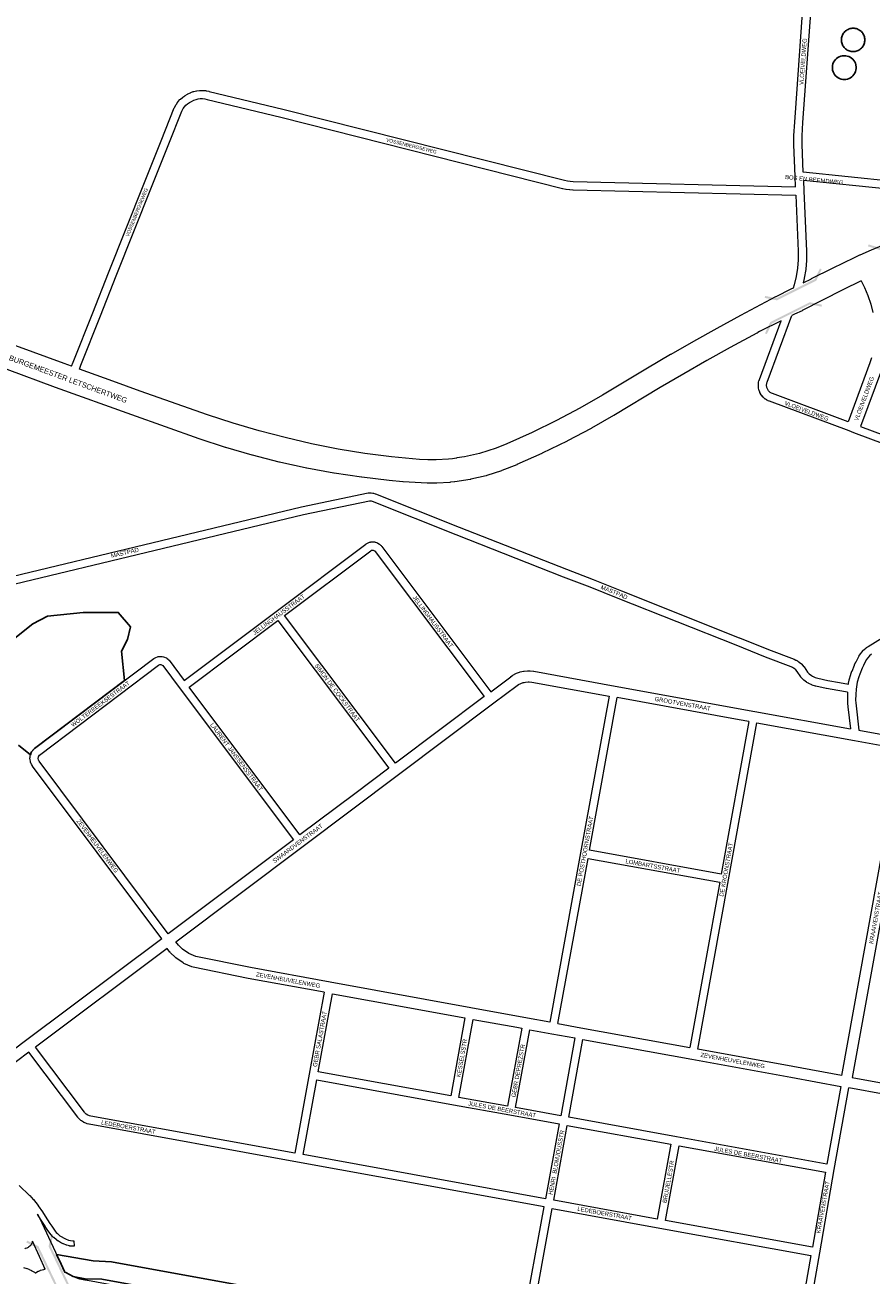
# Model space of a CAD drawing. Header units: metres. Extents: x 123817 to 142006, y 393105 to 406084.
# Tile 86 of 138: x 131211 to 132752, y 399156 to 401430. Entities that reach past the tile are written whole.
import ezdxf
from ezdxf.enums import TextEntityAlignment as Align

# ---------------------------------------------------------------- set-up
doc = ezdxf.new("R2010")
doc.units = ezdxf.units.M
doc.header["$MEASUREMENT"] = 0
doc.styles.add('Style-Arial', font='arial.ttf')

# ---------------------------------------------------------------- blocks, each defined once
blk = doc.blocks.new('gg0-viaduct_35')
at = {"linetype": 'Continuous', "lineweight": 0}
blk.add_hatch(color=7, dxfattribs=at).paths.add_polyline_path([(-55.8, -16.9), (-58, -14), (-40, 0), (40, 0), (58, -14), (55.8, -16.9), (38.7, -3.7), (-38.7, -3.7)])
blk = doc.blocks.new('gg0-viaduct_36')
at = {"linetype": 'Continuous', "lineweight": 0}
blk.add_hatch(color=7, dxfattribs=at).paths.add_polyline_path([(-55.8, -16.9), (-58, -14), (-40, 0), (40, 0), (58, -14), (55.8, -16.9), (38.7, -3.7), (-38.7, -3.7)])
blk = doc.blocks.new('gg0-viaduct_37')
at = {"linetype": 'Continuous', "lineweight": 0}
blk.add_hatch(color=7, dxfattribs=at).paths.add_polyline_path([(55.8, -16.9), (38.7, -3.7), (-38.7, -3.7), (-55.8, -16.9), (-58, -14), (-40, 0), (40, 0), (58, -14)])
blk = doc.blocks.new('gg0-viaduct_101')
at = {"linetype": 'Continuous', "lineweight": 0}
blk.add_hatch(color=7, dxfattribs=at).paths.add_polyline_path([(-55.8, -16.9), (-58, -14), (-40, 0), (40, 0), (58, -14), (55.8, -16.9), (38.7, -3.7), (-38.7, -3.7)])
blk = doc.blocks.new('gg0-viaduct_102')
at = {"linetype": 'Continuous', "lineweight": 0}
blk.add_hatch(color=7, dxfattribs=at).paths.add_polyline_path([(-55.8, -16.9), (-58, -14), (-40, 0), (40, 0), (58, -14), (55.8, -16.9), (38.7, -3.7), (-38.7, -3.7)])

msp = doc.modelspace()

# ---------------------------------------------------------------- linework, layer by layer
at = {"color": 9, "linetype": 'Continuous', "lineweight": 0, "flags": 128}
for points in [[(132614.3, 401135.8), (132613.4, 401155.6), (132613.4, 401155.6), (132613.4, 401155.6), (132611.3, 401212.5), (132611.3, 401212.8), (132611.3, 401212.9), (132611.5, 401229.4), (132611.5, 401229.6), (132612.9, 401253.8), (132612.9, 401253.9), (132627.7, 401461.3)], [(132857.3, 401139.2), (132792.3, 401145.8), (132628.2, 401162.7), (132626.3, 401212.9), (132626.5, 401229), (132627.8, 401252.9), (132642.6, 401460.4)], [(132783.5, 401131.6), (132628.8, 401147.6), (132629.6, 401128.4), (132629.6, 401128.4), (132629.6, 401128.4), (132634.1, 401019.1), (132634.1, 401018.8), (132634.1, 401002.8), (132634.1, 401002.8), (132634.1, 401002.2), (132632.9, 400986.3), (132632.8, 400985.7), (132630.3, 400970), (132630.2, 400969.4), (132628.2, 400961.1)], [(132614.9, 401120.8), (132619.1, 401018.6), (132619.1, 401003.1), (132617.9, 400987.8), (132615.5, 400972.6), (132611.9, 400957.7), (132610, 400951.8)], [(132734, 400964.7), (132739.6, 400953), (132746, 400938), (132751.1, 400922.7), (132754.8, 400907.1)], [(132752.3, 400824.5), (132749.8, 400815.5), (132709.9, 400708.5), (132572.1, 400759.8), (132570.7, 400760.4), (132569.4, 400761.1), (132568.3, 400761.8), (132567.2, 400762.7), (132566.1, 400763.6), (132565.2, 400764.7), (132564.4, 400765.8), (132563.6, 400766.9), (132563, 400768.2), (132562.5, 400769.5), (132562.1, 400770.8), (132561.8, 400772.2), (132561.6, 400773.5), (132561.6, 400774.9), (132561.6, 400776.3), (132561.8, 400777.7), (132562.1, 400779.1), (132562.6, 400780.5), (132607.8, 400901.9)], [(132834.8, 400646), (132720.5, 400688.5), (132711.7, 400691.8), (132711.7, 400691.8), (132711.7, 400691.8), (132566.7, 400745.8), (132566.4, 400745.9), (132564.5, 400746.7), (132563.9, 400747), (132562.1, 400748), (132561.9, 400748.1), (132561.6, 400748.3), (132559.8, 400749.4), (132559.3, 400749.8), (132557.7, 400751), (132557.2, 400751.5), (132555.7, 400752.9), (132555.2, 400753.3), (132553.9, 400754.8), (132553.7, 400755.1), (132553.4, 400755.3), (132552.2, 400757), (132551.8, 400757.5), (132550.8, 400759.3), (132550.4, 400759.8), (132549.5, 400761.6), (132549.2, 400762.2), (132548.5, 400764.1), (132548.4, 400764.4), (132548.2, 400764.8), (132547.6, 400766.7), (132547.5, 400767.3), (132547, 400769.3), (132546.9, 400770), (132546.7, 400772), (132546.6, 400772.7), (132546.6, 400774.7), (132546.6, 400775), (132546.6, 400775.4), (132546.6, 400775.4), (132546.7, 400777.4), (132546.7, 400778.1), (132547, 400780.1), (132547.1, 400780.7), (132547.6, 400782.7), (132547.8, 400783.4), (132548.4, 400785.3), (132548.5, 400785.6), (132548.5, 400785.6), (132588.2, 400892.2)], [(132772.8, 400807.3), (132732.8, 400700), (132838.6, 400660.5)], [(131460.3, 399767.8), (131225.2, 400082), (131224.9, 400082.4), (131223.7, 400084.2), (131223.2, 400085), (131222.5, 400086.6), (131222.2, 400087.3), (131222.1, 400087.4), (131221.5, 400089.1), (131221.2, 400090.3), (131220.6, 400093.8), (131220.5, 400095.1), (131220.5, 400096.9), (131220.5, 400096.9), (131220.7, 400097.8), (131220.7, 400097.9), (131220.7, 400098), (131220.6, 400098), (131220.7, 400099), (131221.1, 400101.2), (131221.3, 400102.4), (131221.9, 400104.1), (131222, 400104.4), (131222.2, 400104.9), (131222.9, 400106.5), (131223.5, 400107.6), (131225.5, 400110.6), (131226, 400111.2), (131226.3, 400111.5), (131227.5, 400112.8), (131228.5, 400113.7), (131445.8, 400277.5), (131446.3, 400277.9), (131448.3, 400279.1), (131448.5, 400279.2), (131449.7, 400279.8), (131452.7, 400280.9), (131454, 400281.2), (131454.2, 400281.3), (131456.4, 400281.6), (131457.5, 400281.6), (131459.1, 400281.6), (131460.4, 400281.5), (131460.5, 400281.5), (131461.3, 400281.4), (131461.3, 400281.4), (131461.3, 400281.4), (131463.7, 400280.9), (131465.5, 400280.3), (131468.4, 400279), (131469, 400278.7), (131470, 400278), (131472.5, 400275.9), (131473.5, 400274.9), (131473.7, 400274.6), (131501.5, 400237.7), (131669, 400363.5), (131669, 400363.5), (131669, 400363.5), (131832.2, 400485.9), (131832.8, 400486.4), (131835.1, 400487.7), (131835.2, 400487.8), (131836.2, 400488.3), (131837.7, 400488.9), (131838.6, 400489.2), (131840.2, 400489.6), (131840.8, 400489.7), (131841.1, 400489.7), (131842.7, 400489.9), (131844.1, 400490), (131847.3, 400489.8), (131848.2, 400489.7), (131849.1, 400489.5), (131852.2, 400488.5), (131853.7, 400487.8), (131853.9, 400487.7), (131856.6, 400486), (131857.7, 400485.2), (131858.9, 400484.1), (131859.6, 400483.4), (131860.6, 400482.2), (131860.7, 400482.2), (131860.9, 400481.8), (132059.3, 400217.3)], [(131885.7, 400087.1), (131684, 400356), (131840.9, 400473.7), (131842.3, 400474.6), (131842.8, 400474.8), (131843.5, 400474.9), (131843.9, 400475), (131845.5, 400474.9), (131846.8, 400474.5), (131848.1, 400473.6), (131848.5, 400473.3), (131849, 400472.7), (132047.3, 400208.3)], [(132710.8, 400231.3), (132711, 400232.5), (132711, 400232.9), (132712.1, 400238.1), (132712.2, 400238.8), (132715.1, 400248.5), (132715.2, 400248.9), (132717.1, 400254.5), (132717.2, 400254.6), (132717.3, 400254.8), (132721.7, 400265.8), (132721.8, 400266.1), (132724.3, 400271.5), (132724.5, 400271.8), (132730, 400282.3), (132730.4, 400283), (132733.5, 400287.6), (132734, 400288.3), (132734.2, 400288.5), (132738, 400292.7), (132738.7, 400293.4), (132743, 400297.1), (132743.7, 400297.5), (132746, 400299.1), (132746.3, 400299.3), (132840.9, 400358)], [(131712.1, 399957), (131510.5, 400225.8), (131672, 400347), (131873.7, 400078.1)], [(131472.3, 399776.8), (131237.3, 400090.8), (131236.5, 400092), (131236.1, 400092.8), (131235.9, 400093.5), (131235.5, 400095.8), (131235.5, 400096.3), (131235.6, 400096.7), (131235.6, 400096.7), (131235.6, 400096.7), (131235.8, 400098.4), (131236.1, 400099.1), (131236.4, 400099.8), (131237.6, 400101.7), (131238, 400102.1), (131454.6, 400265.3), (131455.5, 400265.9), (131457.1, 400266.5), (131458, 400266.6), (131458.4, 400266.6), (131458.5, 400266.6), (131460, 400266.3), (131461.2, 400265.8), (131462.3, 400264.9), (131494, 400222.7), (131700.1, 399948)], [(132752.4, 400285.3), (132748.8, 400282.3), (132745.7, 400278.9), (132743.1, 400275), (132737.9, 400265), (132735.5, 400260), (132731.2, 400249.4), (132729.4, 400244.1), (132726.7, 400234.9), (132725.8, 400230.2), (132724.6, 400221.9), (132723.8, 400212.1), (132723.7, 400201.8), (132724, 400196.8), (132724.5, 400191.6), (132729.7, 400147.1)], [(132274.8, 400209.3), (132223.1, 399924.1), (132167, 399615.9)], [(132529.3, 400163.1), (132478.9, 399885.3), (132239.2, 399928.8), (132289.6, 400206.6)], [(132709.1, 400216.4), (132708.8, 400213), (132708.8, 400212.4), (132708.7, 400201.7), (132708.7, 400201.7), (132708.7, 400201.7), (132708.7, 400201.3), (132709, 400195.9), (132709, 400195.7), (132709.5, 400190.2), (132709.5, 400190), (132714.3, 400149.9)], [(132436.5, 399566.9), (132492.3, 399875.2), (132544.1, 400160.4)], [(132181.7, 399613.3), (132236.6, 399914), (132476.2, 399870.5), (132421.7, 399569.6)], [(131756.2, 399670.4), (131729.1, 399521.1), (131729.1, 399521.1), (131702.9, 399377.6), (131331, 399445.1), (131328.7, 399445.7), (131325.7, 399446.9), (131323, 399448.6), (131320.5, 399450.9), (131319.5, 399452.1), (131230.4, 399570.3)], [(132012.5, 399623.7), (131986.7, 399481.9), (131745.2, 399525.8), (131771, 399667.7)], [(132115.7, 399605), (132089.7, 399463.2), (132001.4, 399479.2), (132027.2, 399621.1)], [(132212.6, 399587.3), (132186.8, 399445.5), (132104.5, 399460.5), (132130.4, 399602.3)], [(132696.8, 399499.1), (132671.3, 399357.8), (132397.6, 399407.3), (132201.5, 399442.9), (132227.3, 399584.6)], [(132117.5, 399065.5), (132156.6, 399279.7), (131707.6, 399361.5), (131328.1, 399430.4), (131327.6, 399430.5), (131324.6, 399431.2), (131323.5, 399431.6), (131319.3, 399433.3), (131318.4, 399433.7), (131318.1, 399433.9), (131314.3, 399436.3), (131313.3, 399437.2), (131310, 399440.2), (131309.3, 399440.9), (131309.3, 399440.9), (131307.9, 399442.7), (131307.6, 399443), (131218.4, 399561.3)], [(132159.3, 399294.5), (131717.7, 399374.9), (131742.5, 399511.1), (131991.3, 399465.8), (131991.3, 399465.8), (131991.3, 399465.8), (132094.4, 399447.1), (132184.1, 399430.8), (132159.3, 399294.5)], [(132736, 398938.7), (132708.3, 398943.9), (132694.2, 398948.9), (132672.2, 398957.4), (132671.7, 398957.5), (132656.1, 398962.4), (132655.5, 398962.5), (132633.1, 398967.3), (132622.4, 398970), (132620.4, 398971.2), (132620.2, 398971.3), (132618.9, 398971.8), (132658.3, 399196.4), (132658.3, 399196.4), (132658.3, 399196.4), (132684.7, 399347.7), (132711.6, 399496.3)], [(132362.6, 399257.5), (132174.1, 399291.8), (132198.8, 399428.1), (132387.5, 399393.9), (132362.6, 399257.5)], [(132644.9, 399206.4), (132377.4, 399254.8), (132402.3, 399391.2), (132668.7, 399343), (132644.9, 399206.4)], [(132605.2, 398980.3), (132132.9, 399066.2), (132171.4, 399277), (132367.3, 399241.4), (132367.3, 399241.4), (132367.3, 399241.4), (132642.3, 399191.7), (132605.2, 398980.3)], [(131224.8, 399217.2), (131224.8, 399217.1), (131224.4, 399215.3), (131224.3, 399215), (131223.2, 399212.5), (131222.4, 399211), (131221.7, 399209.9), (131221.3, 399209.4), (131220.5, 399208.7), (131218.6, 399206.9), (131217.3, 399206), (131217.2, 399205.9), (131216, 399205.3), (131214.5, 399204.6), (131211.9, 399203.9), (131211.1, 399203.7)], [(131208.8, 399169.8), (131214.7, 399168), (131215.2, 399167.8), (131218.5, 399166.4), (131218.9, 399166.2), (131222, 399164.7), (131222.5, 399164.5), (131222.6, 399164.4), (131228.7, 399160.9), (131229.2, 399160.5), (131230.1, 399159.9)]]:
    msp.add_lwpolyline(points, dxfattribs=at)
at = {"flags": 128}
for points in [[(132719.1, 401381.9), (132721, 401382), (132722.8, 401382.2), (132724.6, 401382.6), (132726.4, 401383.2), (132728.1, 401383.9), (132729.8, 401384.8), (132731.3, 401385.8), (132732.8, 401386.9), (132734.2, 401388.2), (132735.4, 401389.5), (132736.6, 401391), (132737.6, 401392.6), (132738.4, 401394.2), (132739.1, 401395.9), (132739.7, 401397.7), (132740.1, 401399.5), (132740.3, 401401.4), (132740.4, 401403.2), (132740.3, 401405.1), (132740.1, 401406.9), (132739.7, 401408.7), (132739.1, 401410.5), (132738.4, 401412.2), (132737.6, 401413.9), (132736.6, 401415.4), (132735.4, 401416.9), (132734.2, 401418.3), (132732.8, 401419.5), (132731.3, 401420.7), (132729.8, 401421.7), (132728.1, 401422.5), (132726.4, 401423.2), (132724.6, 401423.8), (132722.8, 401424.2), (132721, 401424.4), (132719.1, 401424.5), (132717.3, 401424.4), (132715.4, 401424.2), (132713.6, 401423.8), (132711.8, 401423.2), (132710.1, 401422.5), (132708.5, 401421.7), (132706.9, 401420.7), (132705.4, 401419.5), (132704.1, 401418.3), (132702.8, 401416.9), (132701.7, 401415.4), (132700.7, 401413.9), (132699.8, 401412.2), (132699.1, 401410.5), (132698.5, 401408.7), (132698.1, 401406.9), (132697.9, 401405.1), (132697.8, 401403.2), (132697.9, 401401.4), (132698.1, 401399.5), (132698.5, 401397.7), (132699.1, 401395.9), (132699.8, 401394.2), (132700.7, 401392.6), (132701.7, 401391), (132702.8, 401389.5), (132704.1, 401388.2), (132705.4, 401386.9), (132706.9, 401385.8), (132708.5, 401384.8), (132710.1, 401383.9), (132711.8, 401383.2), (132713.6, 401382.6), (132715.4, 401382.2), (132717.3, 401382)], [(132703.1, 401331.3), (132706.1, 401331.5), (132708.9, 401332.1), (132711.7, 401333.1), (132714.3, 401334.5), (132716.7, 401336.2), (132718.9, 401338.2), (132720.7, 401340.5), (132722.2, 401343), (132723.4, 401345.7), (132724.2, 401348.5), (132724.6, 401351.4), (132724.6, 401354.4), (132724.2, 401357.3), (132724.1, 401358), (132723.2, 401360.8), (132722, 401363.4), (132720.3, 401366), (132718.4, 401368.2), (132716.2, 401370.1), (132713.7, 401371.8), (132711.1, 401373.1), (132708.3, 401374), (132705.4, 401374.5), (132702.4, 401374.6), (132699.5, 401374.4), (132696.6, 401373.7), (132693.9, 401372.6), (132691.3, 401371.2), (132688.9, 401369.5), (132686.8, 401367.4), (132685, 401365.1), (132683.5, 401362.6), (132682.4, 401359.9), (132681.7, 401357), (132681.3, 401354.1), (132681.4, 401351.1), (132681.8, 401348.2), (132682.6, 401345.4), (132683.8, 401342.7), (132685.4, 401340.2), (132687.3, 401338), (132689.5, 401336), (132691.9, 401334.3), (132694.5, 401333), (132697.3, 401332), (132700.2, 401331.4)], [(131299, 399153.3), (131321.1, 399149.2), (131351.6, 399148.1), (132493.7, 398940.5), (132595.4, 398920.4), (132600.1, 398945.8), (132327.9, 398995.4), (132316, 399007.9), (131369.2, 399179.8), (131335.7, 399182), (131268.9, 399193.3), (131277, 399175.8), (131283.1, 399162.5), (131283.8, 399161.1), (131285.8, 399160.4)]]:
    msp.add_lwpolyline(points, close=True, dxfattribs=at)
at = {"color": 191, "linetype": 'Continuous', "lineweight": 0, "flags": 128}
for points in [[(131296.4, 400809.4), (131299.3, 400817), (131299.3, 400817.1), (131335.1, 400906.7), (131363.2, 400979.5), (131363.2, 400979.6), (131427.7, 401141), (131427.7, 401141.1), (131459.6, 401219.9), (131483.3, 401279.6), (131483.7, 401280.4), (131486.6, 401285.7), (131487.1, 401286.5), (131489.8, 401290.4), (131490.2, 401290.9), (131490.4, 401291.1), (131493.6, 401294.7), (131494.3, 401295.3), (131497.9, 401298.5), (131498.5, 401298.9), (131502.4, 401301.7), (131502.9, 401302), (131507.3, 401304.6), (131507.4, 401304.6), (131507.9, 401304.9), (131512.5, 401307.1), (131513.1, 401307.4), (131517.8, 401309.2), (131518.6, 401309.4), (131523.5, 401310.7), (131524.1, 401310.9), (131524.5, 401310.9), (131529.2, 401311.5), (131530.1, 401311.5), (131534.7, 401311.5), (131535.5, 401311.5), (131540.6, 401311), (131541.1, 401310.9), (131541.4, 401310.9), (131546.4, 401309.8), (131546.6, 401309.7), (131680.6, 401277.5), (131680.6, 401277.5), (132193.8, 401147.8), (132199, 401146.7), (132204.2, 401146), (132209.6, 401145.7), (132614.3, 401135.8)], [(131310.5, 400804.3), (131313.3, 400811.6), (131349, 400901.2), (131349.1, 400901.3), (131377.2, 400974.1), (131441.6, 401135.5), (131473.5, 401214.3), (131473.5, 401214.4), (131497.1, 401273.6), (131499.6, 401278.2), (131501.8, 401281.4), (131504.4, 401284.3), (131507.4, 401286.9), (131510.8, 401289.2), (131514.6, 401291.5), (131518.7, 401293.5), (131522.8, 401295), (131526.9, 401296.1), (131530.5, 401296.5), (131534.3, 401296.5), (131538.6, 401296.1), (131543.2, 401295.1), (131677, 401262.9), (132190.3, 401133.2), (132190.6, 401133.1), (132196.3, 401131.9), (132196.5, 401131.9), (132196.8, 401131.8), (132202.6, 401131.1), (132203.2, 401131), (132209, 401130.7), (132209.2, 401130.7), (132614.9, 401120.8)], [(130901.5, 400358.5), (131714.9, 400553.5), (131715.1, 400553.6), (131836.3, 400578.9), (131836.5, 400578.9), (131837.5, 400579), (131840.6, 400579.1), (131841.9, 400579.1), (131844.9, 400578.7), (131845.3, 400578.7), (131846.1, 400578.4), (131849.1, 400577.6), (131849.7, 400577.3), (132002.1, 400516.8), (132197.2, 400440), (132245.7, 400421.7), (132245.9, 400421.7), (132297.2, 400400.6), (132511.9, 400315.6), (132512, 400315.6), (132565.3, 400294), (132611.8, 400276.3), (132612.1, 400276.2), (132615, 400274.9), (132615.7, 400274.6), (132617.8, 400273.4), (132618, 400273.3), (132618.4, 400273.1), (132620.5, 400271.8), (132621.2, 400271.2), (132625, 400268), (132625.9, 400267.2), (132629.1, 400263.4), (132629.2, 400263.3), (132629.8, 400262.6), (132635.9, 400253.1), (132637.3, 400251.6), (132639.1, 400250), (132643.3, 400246.8), (132645.2, 400245.6), (132649.9, 400243.4), (132654.7, 400241.8), (132673.3, 400237.8), (132694.1, 400234), (132710.8, 400231.3)], [(132709.1, 400216.4), (132691.6, 400219.2), (132691.5, 400219.2), (132691.5, 400219.2), (132670.5, 400223), (132670.3, 400223.1), (132651.2, 400227.2), (132650.4, 400227.4), (132644.7, 400229.3), (132643.8, 400229.6), (132638.3, 400232.3), (132637.9, 400232.5), (132637.7, 400232.6), (132635.1, 400234.2), (132634.5, 400234.6), (132629.7, 400238.3), (132629.1, 400238.8), (132626.9, 400240.8), (132626.6, 400241.2), (132624.5, 400243.4), (132624.2, 400243.7), (132623.7, 400244.4), (132617.5, 400254), (132614.9, 400256.9), (132611.9, 400259.4), (132610.4, 400260.4), (132608.8, 400261.3), (132606.3, 400262.3), (132559.9, 400280), (132559.8, 400280.1), (132506.4, 400301.7), (132291.6, 400386.6), (132291.5, 400386.7), (132240.3, 400407.8), (132191.9, 400426), (132191.8, 400426), (131996.6, 400502.8), (131996.6, 400502.8), (131844.4, 400563.3), (131842.4, 400563.9), (131840.6, 400564.1), (131838.7, 400564.1), (131718.3, 400538.9), (130905.2, 400344)], [(131230.1, 399159.9), (131230.1, 399160), (131230.4, 399160.1), (131235.7, 399162.9), (131236.4, 399163.2), (131239.2, 399164.3), (131239.9, 399164.5), (131245.6, 399166.2), (131246.4, 399166.4), (131246.5, 399166.4), (131248.2, 399166.6)], [(132109.8, 399002.1), (132001.1, 399022.6), (132001, 399022.7), (131498.9, 399114), (131325.1, 399145.7), (131325, 399145.7), (131324.9, 399145.7), (131320.5, 399146.4), (131311.5, 399148.6), (131307.5, 399149.8), (131303.6, 399151.3), (131299.9, 399152.8), (131285.8, 399160.4), (131283.8, 399161.1)]]:
    msp.add_lwpolyline(points, dxfattribs=at)
at = {"color": 1, "linetype": 'Continuous', "lineweight": 0, "flags": 128}
for points in [[(132628.2, 400961.1), (132643.4, 400968.8), (132643.5, 400968.9), (132681.3, 400987.7), (132681.4, 400987.8), (132721.7, 401007.4), (132721.7, 401007.4), (132721.9, 401007.5), (132731.5, 401012), (132731.6, 401012), (132731.8, 401012.1), (132752.4, 401021.2), (132752.7, 401021.3), (132789.3, 401036.5), (132789.6, 401036.6), (132800, 401040.7)], [(132610, 400951.8), (132605.9, 400949.7), (132578.2, 400935.9), (132577.9, 400935.7), (132514.2, 400901.9), (132514, 400901.8), (132471.1, 400878.3), (132471, 400878.2), (132428.7, 400854.7), (132428.6, 400854.6), (132387, 400830.8), (132386.9, 400830.8), (132386.8, 400830.8), (132344.8, 400806.2), (132344.6, 400806.1), (132262.6, 400756.7), (132221.5, 400733.3), (132179, 400710.8), (132134.5, 400689), (132088.9, 400668.6), (132069.2, 400660.6), (132039.1, 400650.7), (132011.7, 400644.5), (131997.5, 400642.6), (131997, 400642.5), (131989.5, 400641.3), (131982.5, 400640.4), (131959.8, 400639.2), (131944.8, 400639.2), (131929.9, 400639.9), (131878.9, 400644.8), (131830, 400651), (131781.4, 400658.8), (131733.2, 400668.2), (131685.2, 400679.7), (131637.5, 400691.9), (131590.3, 400705.7), (131543.5, 400721), (131421.3, 400764.2), (131371.1, 400782.2), (131310.5, 400804.3)], [(132734, 400964.7), (132700.7, 400948.5), (132663.6, 400929.8), (132626.5, 400910.8), (132626.1, 400910.6), (132612.2, 400904.1), (132607.8, 400901.9)], [(132588.2, 400892.2), (132548.6, 400872.6), (132545.8, 400871.1), (132544.3, 400869.7), (132543.8, 400869.5), (132495.3, 400843.6), (132453.1, 400820), (132410.9, 400795.9), (132368.1, 400770.9), (132283.4, 400719.9), (132283.2, 400719.7), (132283.1, 400719.7), (132242.7, 400696.7), (132242.3, 400696.5), (132199.2, 400673.6), (132198.8, 400673.3), (132153, 400651.1), (132152.6, 400651), (132107.1, 400630.5), (132106.6, 400630.3), (132079.7, 400619.5), (132078.7, 400619.1), (132052.2, 400610.7), (132051.1, 400610.3), (132023.3, 400603.8), (132022.4, 400603.6), (132022.1, 400603.5), (131994.1, 400599.2), (131993.5, 400599.1), (131985.9, 400598.3), (131985, 400598.2), (131961.2, 400597), (131960.5, 400597), (131944.2, 400597), (131943.5, 400597), (131900.1, 400599.3), (131899.6, 400599.3), (131874.6, 400601.6), (131874.3, 400601.6), (131824.4, 400607.4), (131823.9, 400607.5), (131774.2, 400614.9), (131773.8, 400615), (131773.7, 400615), (131724.3, 400624.1), (131723.9, 400624.1), (131699.4, 400629.3), (131699.1, 400629.4), (131674.7, 400634.9), (131674.3, 400635), (131625.7, 400647.5), (131625.2, 400647.6), (131576.9, 400661.6), (131576.5, 400661.8), (131528.7, 400677.4), (131528.4, 400677.5), (131405.8, 400720.8), (131405.7, 400720.9), (131267.2, 400771), (131267.1, 400771), (131179, 400803.5)], [(131296.4, 400809.4), (131282.9, 400814.4), (131194.9, 400846.9)], [(131234.1, 399266.6), (131242, 399251.5), (131242.3, 399250.8), (131283.1, 399162.5), (131283.1, 399162.5), (131283.1, 399162.5), (131283.8, 399161.1)], [(131248.2, 399166.6), (131237.6, 399189.5), (131224.8, 399217.2)]]:
    msp.add_lwpolyline(points, dxfattribs=at)
at = {"flags": 128}
msp.add_lwpolyline([(131199.6, 400120.1), (131221.3, 400102.4), (131221.9, 400104.1), (131222, 400104.4), (131222.2, 400104.9), (131222.9, 400106.5), (131223.5, 400107.6), (131225.5, 400110.6), (131226, 400111.2), (131226.3, 400111.5), (131227.5, 400112.8), (131228.5, 400113.7), (131392.7, 400237.5), (131387.1, 400291.1), (131398.2, 400312.5), (131403.5, 400335.2), (131381.1, 400361.5), (131365.4, 400361.5), (131317.2, 400361.5), (131252.2, 400354.9), (131225.4, 400340.9), (131159.6, 400288.7)], dxfattribs=at)
at = {"color": 40, "linetype": 'Continuous', "lineweight": 0, "flags": 128}
for points in [[(132059.3, 400217.3), (132095.8, 400244.6), (132096.1, 400244.9), (132099, 400246.8), (132099.7, 400247.3), (132099.9, 400247.4), (132105.1, 400250.2), (132106.3, 400250.8), (132111.9, 400252.9), (132113.1, 400253.2), (132115.7, 400253.8), (132115.7, 400253.8), (132115.7, 400253.8), (132118.9, 400254.6), (132119.4, 400254.7), (132120.2, 400254.8), (132126.1, 400255.3), (132127.2, 400255.4), (132130.1, 400255.3), (132131.1, 400255.3), (132137, 400254.6), (132137.6, 400254.5), (132137.7, 400254.5), (132285.8, 400227.6), (132540.3, 400181.4), (132714.3, 400149.9)], [(132167, 399615.9), (132126.6, 399623.3), (132126.6, 399623.3), (132023.4, 399642.1), (131767.2, 399688.7), (131767.2, 399688.7), (131621.7, 399715.2), (131522.4, 399735.4), (131509.7, 399740.9), (131498.2, 399748.8), (131490.9, 399756.1), (131486.3, 399762.3), (131718.1, 399936.5), (131891.7, 400066.6), (132065.3, 400196.8), (132107.6, 400228.5), (132109.9, 400230.1), (132114, 400232.3), (132118.3, 400233.9), (132120.2, 400234.3), (132122.7, 400234.9), (132127.4, 400235.4), (132129.4, 400235.3), (132134.4, 400234.8), (132274.8, 400209.3)], [(132047.3, 400208.3), (131885.7, 400087.1)], [(132529.3, 400163.1), (132511.8, 400166.3), (132289.6, 400206.6)], [(132544.1, 400160.4), (132721.4, 400128.3), (132801.5, 400113.7), (132801.6, 400113.7), (132803.1, 400112.8), (132804.1, 400111.7), (132804.7, 400110.7), (132804.7, 400110.6), (132805, 400108.9), (132697.9, 399519.2), (132609.2, 399535.5), (132609.2, 399535.5), (132436.5, 399566.9)], [(132729.7, 400147.1), (132805.8, 400133.2), (132807.3, 400132.9), (132808.9, 400132.3), (132810.5, 400131.6), (132813.5, 400129.9), (132813.7, 400129.8), (132815, 400129), (132815.3, 400128.7)], [(132824.4, 400114), (132824.8, 400111.4), (132825, 400109.7), (132825, 400109.7), (132825, 400107.9), (132824.8, 400106.2), (132717.6, 399515.6), (132830.5, 399494.5)], [(131873.7, 400078.1), (131811.8, 400031.7), (131712.1, 399957)], [(131700.1, 399948), (131472.3, 399776.8)], [(131460.3, 399767.8), (131212.4, 399581.8), (131138.8, 399526.6), (131080.4, 399484.8), (131080.1, 399484.5), (131052, 399462.7)], [(131756.2, 399670.4), (131618, 399695.5), (131617.8, 399695.6), (131517.4, 399716), (131515.4, 399716.6), (131500.9, 399722.9), (131499.8, 399723.4), (131499.1, 399723.8), (131486.1, 399732.9), (131484.7, 399734), (131476.3, 399742.4), (131475.6, 399743.1), (131475.3, 399743.5), (131470.3, 399750.3), (131230.4, 399570.3)], [(131771, 399667.7), (131841.9, 399654.8), (132012.5, 399623.7)], [(132027.2, 399621.1), (132106.7, 399606.6), (132115.7, 399605)], [(132181.7, 399613.3), (132223.5, 399605.7), (132223.5, 399605.7), (132421.7, 399569.6)], [(132130.4, 399602.3), (132170.8, 399594.9), (132170.8, 399594.9), (132212.6, 399587.3)], [(132227.3, 399584.6), (132425.5, 399548.6), (132425.5, 399548.6), (132425.5, 399548.6), (132605.6, 399515.8), (132696.8, 399499.1)], [(131218.4, 399561.3), (131150.7, 399510.5), (131150.5, 399510.4), (131092.2, 399468.6), (131066.3, 399448.5)], [(132825.8, 399475.1), (132777.4, 399484.1), (132711.6, 399496.3)]]:
    msp.add_lwpolyline(points, dxfattribs=at)
at = {"color": 111, "linetype": 'Continuous', "lineweight": 0, "flags": 128}
msp.add_lwpolyline([(131200.6, 399318.9), (131219.8, 399300.8), (131220.1, 399300.5), (131226.5, 399293.2), (131226.6, 399293.1), (131226.7, 399293.1), (131231.1, 399287.8), (131231.2, 399287.7), (131235.5, 399282.2), (131235.7, 399282), (131243.2, 399271), (131243.2, 399270.9), (131248.2, 399263.2), (131248.3, 399263.1), (131256.5, 399249.8), (131260, 399244.6), (131266.5, 399235.5), (131268.4, 399233.4), (131270.4, 399231.3), (131275, 399227.5), (131277.3, 399225.9), (131282.5, 399222.9), (131285.1, 399221.7), (131290.6, 399219.6), (131294.4, 399218.6), (131298.3, 399218.2), (131300.5, 399218.3), (131300.8, 399208.3), (131298.4, 399208.2), (131297.7, 399208.2), (131293.1, 399208.7), (131292.7, 399208.7), (131292.2, 399208.8), (131287.7, 399210), (131287.2, 399210.2), (131281.4, 399212.5), (131281.2, 399212.6), (131278.2, 399213.9), (131277.8, 399214.1), (131272.2, 399217.3), (131272.1, 399217.3), (131271.8, 399217.5), (131269.1, 399219.4), (131268.7, 399219.7), (131263.8, 399223.9), (131263.4, 399224.2), (131261.2, 399226.5), (131261, 399226.7), (131258.8, 399229.2), (131258.8, 399229.2), (131258.6, 399229.5), (131251.8, 399238.8), (131251.7, 399238.9), (131248.1, 399244.4), (131248, 399244.5), (131239.8, 399257.8), (131234.9, 399265.4), (131234.1, 399266.6)], dxfattribs=at)

# ---------------------------------------------------------------- block references
at = {"color": 7, "linetype": 'Continuous', "lineweight": 0}
for name, p, rotation in [('gg0-viaduct_35', (132805.4, 401035.3), 200.9742393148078), ('gg0-viaduct_37', (132616.3, 400947.3), 206.596968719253), ('gg0-viaduct_36', (132604.3, 400908), 26.59673370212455), ('gg0-viaduct_102', (131253.1, 399172.3), 295.6423203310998), ('gg0-viaduct_101', (131271.7, 399171.8), 115.6423203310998)]:
    msp.add_blockref(name, p, dxfattribs=dict(at, rotation=rotation))

# ---------------------------------------------------------------- texts
at = {"color": 8, "style": 'Style-Arial', "width": 0.909091}
for s, rotation, p in [('VLOEIVELDWEG', 85.7335, (132627.9, 401363.8)), ('BOS EN BEEMDWEG', 354.3185, (132648.6, 401148.8)), ('VLOEIVELDWEG', 69.6044, (132739.2, 400750.5)), ('VLOEIVELDWEG', 339.6044, (132634.7, 400728.1)), ('MASTPAD', 13.0709, (131393.2, 400470.3)), ('MASTPAD', 337.8093, (132284.1, 400398.3)), ('JELLINGHAUSSTRAAT', 36.8747, (131673.4, 400357.5)), ('JELLINGHAUSSTRAAT', 306.8657, (131954.2, 400344.9)), ('SIMON DE COCKSTRAAT', 306.8751, (131779.9, 400215.6)), ('WOLTERBEEKSESTRAAT', 36.9884, (131348.7, 400195)), ('GROOTVENSTRAAT', 349.7046, (132408.8, 400195.4)), ('LAURENT JANSSENSSTRAAT', 306.8699, (131596.5, 400098.6)), ('ZEVENHEUVELENWEG', 306.841, (131343.4, 399936.7)), ('SWAARDVENSTRAAT', 36.8674, (131707.8, 399941.2)), ('DE POSTHOORNSTRAAT', 79.6698, (132231, 399927.2)), ('DE KROONSTRAAT', 79.7347, (132487.9, 399893.4)), ('LOMBARTSSTRAAT', 349.7065, (132354.6, 399900.2)), ('KRAAIVENSTRAAT', 79.6935, (132760.3, 399806)), ('ZEVENHEUVELENWEG', 349.6711, (131690.6, 399692.5)), ('GEBR SALASTRAAT', 79.7003, (131748.2, 399585.3)), ('KESSELSSTR', 80.1656, (132006.7, 399550.8)), ('GEBR DEPREZSTR', 79.7003, (132109.3, 399527.5)), ('ZEVENHEUVELENWEG', 349.6711, (132500, 399546.2)), ('JULES DE BEERSTRAAT', 349.6969, (132080, 399457.3)), ('LEDEBOERSTRAAT', 349.7295, (131399.7, 399425)), ('HENRI  BLOMJOUSSTR', 79.5778, (132178.9, 399360.7)), ('BRUIJELLESTR', 79.6767, (132382.7, 399325.6)), ('KRAAIVENSTRAAT', 79.6935, (132664.2, 399279.4)), ('LEDEBOERSTRAAT', 349.7643, (132266.7, 399267.9))]:
    msp.add_text(s, height=7.7, rotation=rotation, dxfattribs=at).set_placement(p, align=Align.MIDDLE_CENTER)
at = {"color": 8, "style": 'Style-Arial'}
for rotation, p in [(346.2422, (131915, 401210.5)), (68.0362, (131414.9, 401089.6))]:
    msp.add_text('VOSSENBERGSEWEG', height=6.3, rotation=rotation, dxfattribs=at).set_placement(p, align=Align.MIDDLE_CENTER)
at = {"style": 'Style-Arial'}
msp.add_text('BURGEMEESTER LETSCHERTWEG', height=9.6, rotation=339.8048, dxfattribs=at).set_placement((131290, 400786.1), align=Align.MIDDLE_CENTER)
at = {"color": 8, "insert": (132528.2, 399374.7), "char_height": 7.7, "attachment_point": 5, "rotation": 349.6942, "line_spacing_factor": 0.600033, "style": 'Style-Arial'}
msp.add_mtext('\\H1x;\\W0.909091;JULES DE BEERSTRAAT^J', dxfattribs=at)

doc.saveas('drawing.dxf')
